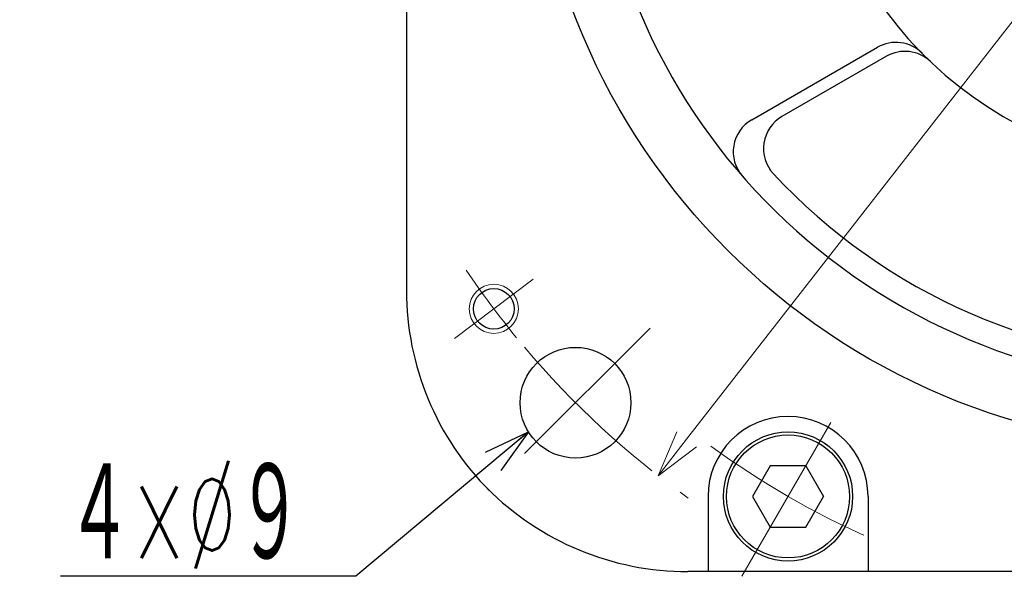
# Model space of a CAD drawing. Header units: millimetres. Extents: x 0 to 1071, y 0 to 742.
# Tile 111 of 126: x 604 to 684, y 422 to 467. Entities that reach past the tile are written whole.
import ezdxf

# ---------------------------------------------------------------- set-up
doc = ezdxf.new("R2010")
doc.units = ezdxf.units.MM
doc.header["$LTSCALE"] = 0.454724
doc.linetypes.add('CENTER', pattern=[50.8, 31.75, -6.35, 6.35, -6.35])
doc.layers.add('NoLayerName_001', color=7, linetype='Continuous')
doc.styles.get("Standard").update_dxf_attribs({"font": 'txt', "bigfont": 'extfont2'})
doc.dimstyles.get("Standard").update_dxf_attribs({"dimtxt": 2.5, "dimasz": 2.5, "dimexe": 1, "dimexo": 1, "dimtad": 1, "dimdec": 3, "dimzin": 0, "dimdsep": 46, "dimtxsty": 'Standard', "dimcen": 2.5, "dimadec": 3, "dimazin": 0, "dimtfac": 0.75, "dimtdec": 3, "dimtmove": 0, "dimatfit": 3, "dimfxl": 1, "dimarcsym": 0})

# ---------------------------------------------------------------- blocks, each defined once
blk = doc.blocks.new('_OPEN30')
at = {"color": 0, "linetype": 'ByBlock', "lineweight": -2}
for p, q in [((-1, 0.267949), (0, 0)), ((0, 0), (-1, -0.267949)), ((0, 0), (-1, 0))]:
    blk.add_line(p, q, dxfattribs=at)
blk = doc.blocks.new('*D122')
at = {"layer": 'Defpoints', "color": 0}
for p in [(744.543, 544.703), (744.543, 544.703), (655.457, 430.297)]:
    blk.add_point(p, dxfattribs=at)
at = {"layer": 'NoLayerName_001', "color": 0, "linetype": 'Continuous', "lineweight": 13}
blk.add_line((657.761, 433.256), (742.239, 541.744), dxfattribs=at)
at = {"layer": 'NoLayerName_001', "color": 0, "lineweight": 13, "xscale": 3.75, "yscale": 3.75, "zscale": 3.75}
for p, rotation in [((744.543, 544.703), 52.09221403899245), ((655.457, 430.297), 232.0922140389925)]:
    blk.add_blockref('_OPEN30', p, dxfattribs=dict(at, rotation=rotation))
at = {"layer": 'NoLayerName_001', "color": 0, "lineweight": 13, "insert": (717.817, 521.877), "char_height": 8.75, "attachment_point": 5, "rotation": 52.09221}
blk.add_mtext('\\W0.8000;%%c145', dxfattribs=at)
blk = doc.blocks.new('*D123')
at = {"layer": 'Defpoints', "color": 0}
for p in [(622.019, 514.431), (622.019, 514.431), (777.981, 460.569)]:
    blk.add_point(p, dxfattribs=at)
at = {"layer": 'NoLayerName_001', "color": 0, "linetype": 'Continuous', "lineweight": 13}
blk.add_line((774.436, 461.794), (625.564, 513.206), dxfattribs=at)
at = {"layer": 'NoLayerName_001', "color": 0, "lineweight": 13, "xscale": 3.75, "yscale": 3.75, "zscale": 3.75}
for p, rotation in [((622.019, 514.431), 160.947676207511), ((777.981, 460.569), 340.947676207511)]:
    blk.add_blockref('_OPEN30', p, dxfattribs=dict(at, rotation=rotation))
at = {"layer": 'NoLayerName_001', "color": 0, "lineweight": 13, "insert": (668.012, 505.918), "char_height": 8.75, "attachment_point": 5, "rotation": 340.94768}
blk.add_mtext('\\W0.8000;%%c165', dxfattribs=at)

msp = doc.modelspace()

# ---------------------------------------------------------------- linework, layer by layer
at = {"layer": 'NoLayerName_001', "color": 7, "linetype": 'Continuous', "lineweight": 25}
for p, q in [((635, 529.6456), (635, 445.3544)), ((663.05, 459.2387), (673.2605, 465.1337)), ((674.0011, 464.4066), (665.5033, 459.5004)), ((664.5576, 431.1093), (663.1142, 428.6093)), ((667.4444, 431.1093), (664.5576, 431.1093)), ((667.4444, 431.1093), (668.8877, 428.6093)), ((659.501, 428.6093), (659.501, 422.499)), ((663.1142, 428.6093), (664.5576, 426.1093)), ((667.4444, 426.1093), (668.8877, 428.6093)), ((672.501, 428.6093), (672.501, 422.499)), ((664.5576, 426.1093), (667.4444, 426.1093)), ((742.1456, 422.5), (657.8544, 422.5))]:
    msp.add_line(p, q, dxfattribs=at)
at = {"layer": 'NoLayerName_001', "color": 4, "linetype": 'CENTER', "lineweight": 13}
for p, q in [((645.2935, 446.2757), (638.9044, 441.4612)), ((654.8056, 442.3056), (642.5805, 430.0805)), ((662.2499, 422.1151), (669.7499, 435.1055))]:
    msp.add_line(p, q, dxfattribs=at)
at = {"layer": 'NoLayerName_001', "color": 7, "linetype": 'Continuous', "lineweight": 25}
for centre, radius in [((700, 487.5), 55), ((700, 487.5), 22.5), ((642.0989, 443.8684), 1.65), ((648.7348, 436.2348), 4.5), ((666.001, 428.6093), 5.25), ((666.001, 428.6093), 5)]:
    msp.add_circle(centre, radius, dxfattribs=at)
at = {"layer": 'NoLayerName_001', "color": 4, "linetype": 'Continuous', "lineweight": 13}
msp.add_circle((642.0989, 443.8684), 2, dxfattribs=at)
at = {"layer": 'NoLayerName_001', "color": 7, "linetype": 'Continuous', "lineweight": 25}
for centre, radius, start, end in [((700, 487.5), 50, 70.724175, 50.249087), ((700, 487.5), 32.5, 164.201967, 45.466526), ((674.7605, 462.5357), 3, 44.685973, 120), ((675.5011, 461.8085), 3, 46.361104, 120), ((664.55, 456.6406), 3, 120, 221.039714), ((667.0033, 456.9023), 3, 120, 222.839588), ((700, 487.5), 48, 222.839588, 317.160412), ((658, 445.3544), 23, 180, 225.099128), ((666.001, 428.6093), 6.5, 0, 180), ((657.8544, 445.5), 23, 224.900872, 270)]:
    msp.add_arc(centre, radius, start, end, dxfattribs=at)
at = {"layer": 'NoLayerName_001', "color": 4, "linetype": 'CENTER', "lineweight": 13}
for centre, radius, start, end in [((700, 487.5), 72.5, 213.937363, 219.371029), ((700, 487.5), 72.5, 220.161548, 234.494298), ((699.9999, 487.5), 68, 233.677402, 246.322592)]:
    msp.add_arc(centre, radius, start, end, dxfattribs=at)

# ---------------------------------------------------------------- texts
at = {"layer": 'NoLayerName_001', "color": 3, "linetype": 'Continuous', "lineweight": 13, "insert": (626.5, 422.75), "char_height": 8.75, "attachment_point": 9, "line_spacing_factor": 0.771429}
msp.add_mtext('\\A1;\\W0.5455;４×%%c９', dxfattribs=at)

# ---------------------------------------------------------------- dimensions: what is measured, and where the dimension line sits
at = {"layer": 'NoLayerName_001', "color": 3, "linetype": 'Continuous', "lineweight": 13}
for base, p1, p2, angle, picture, middle in [((744.5435, 544.7025), (655.4565, 430.2975, 430.2975), (744.5435, 544.7025), 52.092214, '*D122', (723.3897, 517.537)), ((622.0193, 514.4306), (777.9807, 460.5694, 460.5694), (622.0193, 514.4306), 160.947676, '*D123', (665.7377, 499.3325))]:
    dim = msp.add_linear_dim(base=base, p1=p1, p2=p2, angle=angle, text='\\W0.8000;<>', dimstyle='Standard', override={"dimtxt": 8.75, "dimasz": 3.75, "dimexe": 2.5, "dimexo": 2.5, "dimgap": 2.5, "dimzin": 8, "dimpost": '%%c<>', "dimblk": 'OPEN30', "dimse1": 1, "dimse2": 1, "dimclrd": 0, "dimclre": 0, "dimclrt": 0, "dimtp": 0, "dimtm": 0, "dimlwd": 13, "dimlwe": 13}, dxfattribs=at)
    dim.commit()
    dim.dimension.update_dxf_attribs({"geometry": picture, "text_midpoint": middle, "dimtype": 161})

# ---------------------------------------------------------------- leaders
at = {"layer": 'NoLayerName_001', "color": 3, "linetype": 'Continuous', "lineweight": 13, "annotation_type": 0, "has_hookline": 1, "hookline_direction": 1, "text_width": 19.608}
msp.add_leader([(644.9121, 433.8604), (630.875, 422.125), (627.125, 422.125)], dimstyle='Standard', override={"dimtxt": 8.75, "dimasz": 3.75, "dimldrblk": 'OPEN30'}, dxfattribs=at)

doc.saveas('drawing.dxf')
